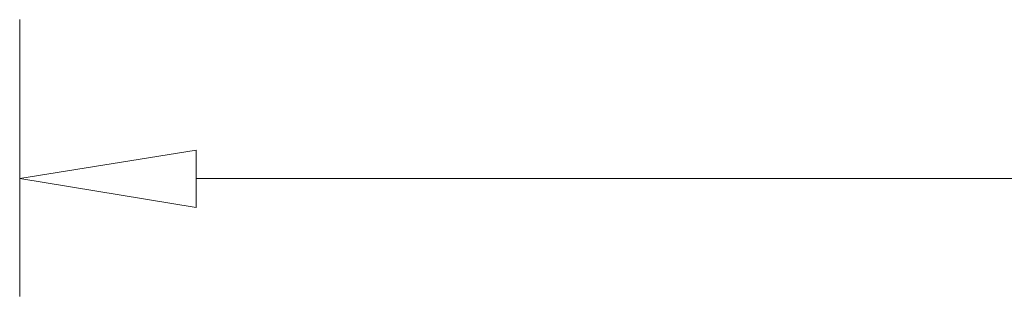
# Model space of a CAD drawing. Header units: millimetres. Extents: x -91 to 1961, y -1152 to 358.
# Tile 38 of 256: x 29.35 to 46.16, y 105.56 to 110.29. Entities that reach past the tile are written whole.
import ezdxf

# ---------------------------------------------------------------- set-up
doc = ezdxf.new("R2010")
doc.units = ezdxf.units.MM
doc.header["$MEASUREMENT"] = 0
doc.layers.get('0').update_dxf_attribs({"linetype": 'CONTINUOUS'})

msp = doc.modelspace()

# ---------------------------------------------------------------- linework, layer by layer
at = {"color": 7, "linetype": 'Continuous', "lineweight": 5}
for points in [[(29.35, 110.289), (29.35, 105.557), (29.35, 105.557)], [(29.35, 107.575), (32.361, 108.055), (32.361, 108.055)], [(32.361, 108.055), (32.361, 107.079), (32.361, 107.079)], [(32.361, 107.079), (29.35, 107.575), (29.35, 107.575)], [(32.361, 107.575), (47.516, 107.575), (47.516, 107.575)]]:
    msp.add_lwpolyline(points, dxfattribs=at)

doc.saveas('drawing.dxf')
